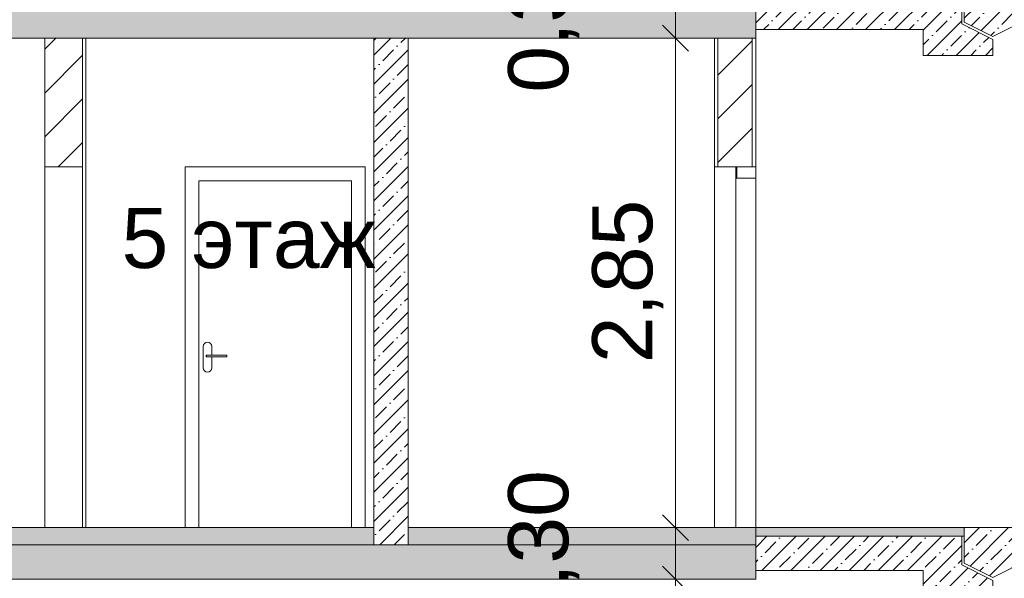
# Model space of a CAD drawing. Header units: millimetres. Extents: x -7244646 to -5701154, y 5723682 to 6071635.
# Tile 76 of 256: x -6395885 to -6390149, y 5756164 to 5759417. Entities that reach past the tile are written whole.
import ezdxf

# ---------------------------------------------------------------- set-up
doc = ezdxf.new("R2010")
doc.units = ezdxf.units.MM
doc.header["$MEASUREMENT"] = 0
doc.set_wipeout_variables(frame=1)
doc.linetypes.add('Wipeout_Contour', pattern=[1000, 0, -1000])
for name, color, linetype, lineweight in [('0_Ном._пера__1', 7, 'Continuous', 0), ('0_Ном._пера__120', 7, 'Continuous', 0), ('0_Ном._пера__141', 7, 'Continuous', 5), ('0_Ном._пера__18', 9, 'Continuous', 5), ('0_Ном._пера__21', 7, 'Continuous', 5), ('АР-вертикальная связь - Лестница.АР_Ном._пера__1', 7, 'Continuous', 0), ('АР-Чертеж-Размеры.АР_Ном._пера__1', 7, 'Continuous', 0), ('АР-Чертеж-Размеры.АР_Ном._пера__120', 7, 'Continuous', 0), ('АР-Чертеж-Размеры.АР_Ном._пера__141', 7, 'Continuous', 5)]:
    doc.layers.add(name, color=color, linetype=linetype, lineweight=lineweight)
doc.layers.add('АР-Чертеж-Размеры.АР', color=7, linetype='Continuous')
doc.styles.add('РЎР“Р•РќР•Р\xa0Р\x98Р\xa0_РЎРўР\x98Р›Р¬_2', font='arial.ttf')
doc.dimstyles.new('СГЕНЕРИР_СТИЛЬ__1', dxfattribs={"dimtxt": 500, "dimasz": 237.5, "dimexe": 0.18, "dimexo": 43263.067461, "dimgap": 0, "dimtad": 1, "dimlfac": 0.001, "dimzin": 0, "dimdsep": 46, "dimtxsty": 'РЎР“Р•РќР•Р\xa0Р\x98Р\xa0_РЎРўР\x98Р›Р¬_2', "dimblk": 'ARROWHEAD_6', "dimblk1": 'ARROWHEAD_6', "dimblk2": 'ARROWHEAD_6', "dimcen": 0.09, "dimclrd": 7, "dimclre": 7, "dimclrt": 7, "dimadec": 0, "dimazin": 0, "dimtfac": 1, "dimtdec": 4, "dimtmove": 2, "dimatfit": 3, "dimfxl": 1, "dimtolj": 1, "dimtzin": 0, "dimarcsym": 0})
doc.dimstyles.new('СГЕНЕРИР_СТИЛЬ__8', dxfattribs={"dimtxt": 350, "dimasz": 142.5, "dimexe": 0.18, "dimexo": 0.0625, "dimgap": 0, "dimtad": 1, "dimlfac": 0.001, "dimzin": 0, "dimdsep": 46, "dimtxsty": 'РЎР“Р•РќР•Р\xa0Р\x98Р\xa0_РЎРўР\x98Р›Р¬_2', "dimblk": 'ARROWHEAD_6', "dimblk1": 'ARROWHEAD_6', "dimblk2": 'ARROWHEAD_6', "dimcen": 0.09, "dimse1": 1, "dimse2": 1, "dimclrd": 7, "dimclre": 7, "dimclrt": 7, "dimadec": 0, "dimazin": 0, "dimtfac": 1, "dimtdec": 4, "dimtmove": 0, "dimatfit": 3, "dimfxl": 1, "dimtolj": 1, "dimtzin": 0, "dimarcsym": 0})
pattern_1 = [(45, (-7387333.12, 5739809.18), (-84.852814, 84.852814), []), (45, (-7387375.54, 5739851.61), (-84.852814, 84.852814), [90, -30, 0, -30])]
pattern_2 = [(45, (-7387333.12, 5739809.18), (-127.279217, 127.279217), [])]

# ---------------------------------------------------------------- blocks, each defined once
blk = doc.blocks.new('*D52', base_point=(-7387333.1, 5739809.2))
at = {"layer": 'АР-Чертеж-Размеры.АР_Ном._пера__1', "color": 7, "linetype": 'Continuous', "lineweight": 0, "transparency": 16777216}
for p, q in [((-6411439.3, 5858499.2), (-6411439.3, 5858686.7)), ((-6411314.3, 5858374.2), (-6411564.3, 5858624.2)), ((-6388218.7, 5858499.2), (-6411673.7, 5858499.2)), ((-6411439.3, 5738589.2), (-6411439.3, 5858499.2)), ((-6411564.3, 5738714.2), (-6411314.3, 5738464.2)), ((-6411204.9, 5738589.2), (-6411673.7, 5738589.2)), ((-6411439.3, 5738401.7), (-6411439.3, 5738589.2))]:
    blk.add_line(p, q, dxfattribs=at)
at = {"layer": 'АР-Чертеж-Размеры.АР_Ном._пера__1', "color": 7, "lineweight": 0, "transparency": 16777216, "insert": (-6411889.3, 5853972.3), "char_height": 500, "attachment_point": 7, "rotation": 90, "style": 'РЎР“Р•РќР•Р\xa0Р\x98Р\xa0_РЎРўР\x98Р›Р¬_2'}
blk.add_mtext('\\A1;{\\pql;\\fArial|b0|i0|c204|p0;\\W1.000000;119,91}', dxfattribs=at)
blk = doc.blocks.new('ARROWHEAD_6')
at = {"color": 0, "linetype": 'Continuous', "lineweight": 0}
for p, q in [((-0.5, -0.5), (0.5, 0.5)), ((0, 0), (-1, 0))]:
    blk.add_line(p, q, dxfattribs=at)
blk = doc.blocks.new('*D613', base_point=(-7387333.1, 5739809.2))
at = {"layer": 'АР-Чертеж-Размеры.АР_Ном._пера__1', "color": 7, "linetype": 'Continuous', "lineweight": 0, "transparency": 16777216}
for p, q in [((-6391924, 5756159.2), (-6392205.2, 5756159.2)), ((-6392064.6, 5753309.2), (-6392064.6, 5756159.2)), ((-6391924, 5753309.2), (-6392205.2, 5753309.2))]:
    blk.add_line(p, q, dxfattribs=at)
at = {"layer": 'АР-Чертеж-Размеры.АР_Ном._пера__141', "color": 7, "linetype": 'Continuous', "lineweight": 5, "transparency": 16777216}
for p, q in [((-6392139.6, 5756234.2), (-6391989.6, 5756084.2)), ((-6392139.6, 5753384.2), (-6391989.6, 5753234.2))]:
    blk.add_line(p, q, dxfattribs=at)
at = {"layer": 'АР-Чертеж-Размеры.АР_Ном._пера__120', "color": 7, "lineweight": 0, "transparency": 16777216, "char_height": 350, "attachment_point": 7, "rotation": 90, "style": 'РЎР“Р•РќР•Р\xa0Р\x98Р\xa0_РЎРўР\x98Р›Р¬_2'}
for s, insert in [('\\A1;{\\pql;\\fArial|b0|i0|c204|p0;\\W1.000000;0,30}', (-6392624.6, 5755842.1)), ('\\A1;{\\pql;\\fArial|b0|i0|c204|p0;\\W1.000000;2,85}', (-6392134.6, 5754267.1))]:
    blk.add_mtext(s, dxfattribs=dict(at, insert=insert))
blk = doc.blocks.new('*D614', base_point=(-7387333.1, 5739809.2))
at = {"layer": 'АР-Чертеж-Размеры.АР_Ном._пера__1', "color": 7, "linetype": 'Continuous', "lineweight": 0, "transparency": 16777216}
for p, q in [((-6391924, 5756459.2), (-6392205.2, 5756459.2)), ((-6392064.6, 5756159.2), (-6392064.6, 5756459.2)), ((-6391924, 5756159.2), (-6392205.2, 5756159.2))]:
    blk.add_line(p, q, dxfattribs=at)
at = {"layer": 'АР-Чертеж-Размеры.АР_Ном._пера__141', "color": 7, "linetype": 'Continuous', "lineweight": 5, "transparency": 16777216}
for p, q in [((-6392139.6, 5756534.2), (-6391989.6, 5756384.2)), ((-6392139.6, 5756234.2), (-6391989.6, 5756084.2))]:
    blk.add_line(p, q, dxfattribs=at)
blk = doc.blocks.new('*D615', base_point=(-7387333.1, 5739809.2))
at = {"layer": 'АР-Чертеж-Размеры.АР_Ном._пера__1', "color": 7, "linetype": 'Continuous', "lineweight": 0, "transparency": 16777216}
for p, q in [((-6391924, 5759309.2), (-6392205.2, 5759309.2)), ((-6392064.6, 5756459.2), (-6392064.6, 5759309.2)), ((-6391924, 5756459.2), (-6392205.2, 5756459.2))]:
    blk.add_line(p, q, dxfattribs=at)
at = {"layer": 'АР-Чертеж-Размеры.АР_Ном._пера__141', "color": 7, "linetype": 'Continuous', "lineweight": 5, "transparency": 16777216}
for p, q in [((-6392139.6, 5759384.2), (-6391989.6, 5759234.2)), ((-6392139.6, 5756534.2), (-6391989.6, 5756384.2))]:
    blk.add_line(p, q, dxfattribs=at)
at = {"layer": 'АР-Чертеж-Размеры.АР_Ном._пера__120', "color": 7, "lineweight": 0, "transparency": 16777216, "char_height": 350, "attachment_point": 7, "rotation": 90, "style": 'РЎР“Р•РќР•Р\xa0Р\x98Р\xa0_РЎРўР\x98Р›Р¬_2'}
for s, insert in [('\\A1;{\\pql;\\fArial|b0|i0|c204|p0;\\W1.000000;0,30}', (-6392624.6, 5758992.1)), ('\\A1;{\\pql;\\fArial|b0|i0|c204|p0;\\W1.000000;2,85}', (-6392134.6, 5757417.1))]:
    blk.add_mtext(s, dxfattribs=dict(at, insert=insert))
blk = doc.blocks.new('*D616', base_point=(-7387333.1, 5739809.2))
at = {"layer": 'АР-Чертеж-Размеры.АР_Ном._пера__1', "color": 7, "linetype": 'Continuous', "lineweight": 0, "transparency": 16777216}
for p, q in [((-6391924, 5759609.2), (-6392205.2, 5759609.2)), ((-6392064.6, 5759309.2), (-6392064.6, 5759609.2)), ((-6391924, 5759309.2), (-6392205.2, 5759309.2))]:
    blk.add_line(p, q, dxfattribs=at)
at = {"layer": 'АР-Чертеж-Размеры.АР_Ном._пера__141', "color": 7, "linetype": 'Continuous', "lineweight": 5, "transparency": 16777216}
for p, q in [((-6392139.6, 5759684.2), (-6391989.6, 5759534.2)), ((-6392139.6, 5759384.2), (-6391989.6, 5759234.2))]:
    blk.add_line(p, q, dxfattribs=at)

msp = doc.modelspace()

# ---------------------------------------------------------------- hatches: boundary and pattern name
at = {"layer": '0_Ном._пера__1', "linetype": 'Continuous', "lineweight": 0}
h = msp.add_hatch(dxfattribs=at)
h.set_pattern_fill('ЖЕЛЕЗОБЕТОН__PROJECT__0003', style=0, pattern_type=2)
h.set_pattern_definition(pattern_1)
h.paths.add_polyline_path([(-6391597.134, 5759309.18), (-6391597.134, 5759509.18), (-6401810.577, 5759509.18), (-6401810.577, 5759309.18)])
h = msp.add_hatch(dxfattribs=at)
h.set_pattern_fill('БЛОКИ_БЕТОННЫЕ_ЭФФЕКТИВН_7A', style=0, pattern_type=2)
h.set_pattern_definition(pattern_2)
h.paths.add_polyline_path([(-6395739.217, 5759309.18), (-6395739.217, 5758559.18), (-6395519.213, 5758559.18), (-6395519.213, 5759309.18)])
h = msp.add_hatch(dxfattribs=at)
h.set_pattern_fill('ЖЕЛЕЗОБЕТОН__PROJECT__0003', style=0, pattern_type=2)
h.set_pattern_definition(pattern_1)
h.paths.add_polyline_path([(-6393621.764, 5759309.18), (-6393821.764, 5759309.18), (-6393821.764, 5756359.18), (-6393621.764, 5756359.18)])
h = msp.add_hatch(dxfattribs=at)
h.set_pattern_fill('БЛОКИ_БЕТОННЫЕ_ЭФФЕКТИВН_7A', style=0, pattern_type=2)
h.set_pattern_definition(pattern_2)
h.paths.add_polyline_path([(-6391817.134, 5758559.18), (-6391617.134, 5758559.18), (-6391617.134, 5759309.18), (-6391817.134, 5759309.18)])
at = {"layer": '0_Ном._пера__1', "linetype": 'Continuous', "lineweight": 0, "true_color": 0x000000}
for points in [[(-6393821.764, 5756459.18), (-6396938.666, 5756459.18), (-6396938.666, 5756359.18), (-6393821.764, 5756359.18)], [(-6391597.134, 5756359.18), (-6391597.134, 5756459.18), (-6393621.764, 5756459.18), (-6393621.764, 5756359.18)]]:
    msp.add_hatch(color=18, dxfattribs=at).paths.add_polyline_path(points)
at = {"layer": '0_Ном._пера__1', "linetype": 'Continuous', "lineweight": 0}
h = msp.add_hatch(dxfattribs=at)
h.set_pattern_fill('ЖЕЛЕЗОБЕТОН__PROJECT__0003', style=0, pattern_type=2)
h.set_pattern_definition(pattern_1)
h.paths.add_polyline_path([(-6391597.134, 5756159.18), (-6391597.134, 5756359.18), (-6401810.577, 5756359.18), (-6401810.577, 5756159.18)])
at = {"layer": '0_Ном._пера__18', "linetype": 'Continuous', "lineweight": 5}
msp.add_hatch(color=9, dxfattribs=at).paths.add_polyline_path([(-6391597.134, 5756459.18), (-6391597.134, 5756409.18), (-6390382.137, 5756409.18), (-6390382.137, 5756459.18)])
at = {"layer": 'АР-вертикальная связь - Лестница.АР_Ном._пера__1', "linetype": 'Continuous', "lineweight": 0}
h = msp.add_hatch(dxfattribs=at)
h.set_pattern_fill('ЖЕЛЕЗОБЕТОН__PROJECT__0003', style=0, pattern_type=2)
h.set_pattern_definition(pattern_1)
h.paths.add_polyline_path([(-6390382.137, 5759609.18), (-6390382.137, 5759402.344), (-6390215.366, 5759318.959), (-6390088.539, 5759382.372), (-6386782.137, 5761035.573), (-6386782.137, 5761259.18), (-6386807.137, 5761259.18), (-6387082.137, 5761259.18), (-6387082.137, 5761109.18), (-6387382.137, 5761109.18), (-6387382.137, 5760959.18), (-6387682.137, 5760959.18), (-6387682.137, 5760809.18), (-6387982.137, 5760809.18), (-6387982.137, 5760659.18), (-6388282.137, 5760659.18), (-6388282.137, 5760509.18), (-6388582.137, 5760509.18), (-6388582.137, 5760359.18), (-6388882.137, 5760359.18), (-6388882.858, 5760209.18), (-6389182.137, 5760209.18), (-6389182.137, 5760059.18), (-6389482.137, 5760059.18), (-6389482.137, 5759909.18), (-6389782.137, 5759909.18), (-6389782.137, 5759759.18), (-6390082.137, 5759759.18), (-6390082.137, 5759609.18)])
h = msp.add_hatch(dxfattribs=at)
h.set_pattern_fill('ЖЕЛЕЗОБЕТОН__PROJECT__0003', style=0, pattern_type=2)
h.set_pattern_definition(pattern_1)
h.paths.add_polyline_path([(-6390215.366, 5759302.188), (-6390397.137, 5759393.073), (-6390397.137, 5759559.18), (-6391597.134, 5759559.18), (-6391597.134, 5759359.18), (-6390622.137, 5759359.18), (-6390622.137, 5759209.18), (-6390215.366, 5759209.18)])
h = msp.add_hatch(dxfattribs=at)
h.set_pattern_fill('ЖЕЛЕЗОБЕТОН__PROJECT__0003', style=0, pattern_type=2)
h.set_pattern_definition(pattern_1)
h.paths.add_polyline_path([(-6390382.137, 5756459.18), (-6390382.137, 5756252.344), (-6390215.366, 5756168.959), (-6390088.539, 5756232.372), (-6386782.137, 5757885.573), (-6386782.137, 5758109.18), (-6386807.137, 5758109.18), (-6387082.137, 5758109.18), (-6387082.137, 5757959.18), (-6387382.137, 5757959.18), (-6387382.137, 5757809.18), (-6387682.137, 5757809.18), (-6387682.137, 5757659.18), (-6387982.137, 5757659.18), (-6387982.137, 5757509.18), (-6388282.137, 5757509.18), (-6388282.137, 5757359.18), (-6388582.137, 5757359.18), (-6388582.137, 5757209.18), (-6388882.137, 5757209.18), (-6388882.858, 5757059.18), (-6389182.137, 5757059.18), (-6389182.137, 5756909.18), (-6389482.137, 5756909.18), (-6389482.137, 5756759.18), (-6389782.137, 5756759.18), (-6389782.137, 5756609.18), (-6390082.137, 5756609.18), (-6390082.137, 5756459.18)])
h = msp.add_hatch(dxfattribs=at)
h.set_pattern_fill('ЖЕЛЕЗОБЕТОН__PROJECT__0003', style=0, pattern_type=2)
h.set_pattern_definition(pattern_1)
h.paths.add_polyline_path([(-6390215.366, 5756152.188), (-6390397.137, 5756243.073), (-6390397.137, 5756409.18), (-6391597.134, 5756409.18), (-6391597.134, 5756209.18), (-6390622.137, 5756209.18), (-6390622.137, 5756059.18), (-6390215.366, 5756059.18)])

# ---------------------------------------------------------------- linework, layer by layer
at = {"layer": '0_Ном._пера__1', "color": 7, "linetype": 'Continuous', "lineweight": 0}
for p, q in [((-6395739.217, 5759309.18), (-6395739.218, 5756459.18)), ((-6395519.213, 5759309.18), (-6395519.213, 5756459.18)), ((-6395499.213, 5759309.18), (-6395499.213, 5756459.18)), ((-6391837.134, 5759309.18), (-6391837.134, 5758559.18)), ((-6391597.134, 5759309.18), (-6391597.134, 5758559.18)), ((-6394921.767, 5758559.18), (-6393871.767, 5758559.18)), ((-6394921.767, 5756459.18), (-6394921.767, 5758559.18)), ((-6393871.767, 5758559.18), (-6393871.767, 5756459.18)), ((-6391837.134, 5756459.18), (-6391837.134, 5758559.18)), ((-6391817.134, 5758559.18), (-6391837.134, 5758559.18)), ((-6391707.134, 5758559.18), (-6391817.134, 5758559.18)), ((-6391707.134, 5758559.18), (-6391707.134, 5758494.18)), ((-6394841.767, 5758479.18), (-6393951.767, 5758479.18)), ((-6393951.767, 5758479.18), (-6393951.767, 5756459.18)), ((-6391597.134, 5756459.18), (-6393621.764, 5756459.18))]:
    msp.add_line(p, q, dxfattribs=at)
at = {"layer": '0_Ном._пера__1', "color": 7, "linetype": 'Continuous', "lineweight": 0, "flags": 128}
for points in [[(-6395519.213, 5759309.18), (-6395519.213, 5758559.18)], [(-6391712.134, 5758494.18), (-6391712.134, 5758559.18), (-6391712.134, 5756459.18)], [(-6391597.134, 5758559.18), (-6391617.134, 5758559.18), (-6391707.134, 5758559.18)], [(-6391597.134, 5758559.18), (-6391597.134, 5758494.18), (-6391597.134, 5758559.18), (-6391597.134, 5756459.18)], [(-6391597.134, 5758494.18), (-6391707.134, 5758494.18), (-6391712.134, 5758494.18)]]:
    msp.add_lwpolyline(points, dxfattribs=at)
msp.add_lwpolyline([(-6391597.134, 5756459.18), (-6391597.134, 5756409.18), (-6390382.137, 5756409.18), (-6390382.137, 5756459.18)], close=True, dxfattribs=at)
at = {"layer": '0_Ном._пера__120', "color": 7, "linetype": 'Continuous', "lineweight": 0}
for points in [[(-6386782.137, 5761035.573), (-6390215.366, 5759318.959), (-6390382.137, 5759402.344), (-6390382.137, 5759609.18), (-6390082.137, 5759609.18)], [(-6386782.137, 5757885.573), (-6390215.366, 5756168.959), (-6390382.137, 5756252.344), (-6390382.137, 5756459.18), (-6390082.137, 5756459.18)]]:
    msp.add_lwpolyline(points, dxfattribs=at)
for points in [[(-6391597.134, 5759559.18), (-6390397.137, 5759559.18), (-6390397.137, 5759393.073), (-6390215.366, 5759302.188), (-6390215.366, 5759209.18), (-6390622.137, 5759209.18), (-6390622.137, 5759359.18), (-6391597.134, 5759359.18)], [(-6391597.134, 5756459.18), (-6390382.137, 5756459.18), (-6390382.137, 5756409.18), (-6391597.134, 5756409.18)], [(-6391597.134, 5756409.18), (-6390397.137, 5756409.18), (-6390397.137, 5756243.073), (-6390215.366, 5756152.188), (-6390215.366, 5756059.18), (-6390622.137, 5756059.18), (-6390622.137, 5756209.18), (-6391597.134, 5756209.18)]]:
    msp.add_lwpolyline(points, close=True, dxfattribs=at)
at = {"layer": '0_Ном._пера__120', "color": 7, "linetype": 'Continuous', "lineweight": 0, "flags": 128}
for points in [[(-6393821.764, 5756459.18), (-6396938.666, 5756459.18), (-6396938.666, 5756359.18), (-6393821.764, 5756359.18)], [(-6391597.134, 5756359.18), (-6391597.134, 5756459.18), (-6393621.764, 5756459.18), (-6393621.764, 5756359.18)]]:
    msp.add_lwpolyline(points, close=True, dxfattribs=at)
at = {"layer": '0_Ном._пера__141', "color": 7, "linetype": 'Continuous', "lineweight": 5, "flags": 128}
for points in [[(-6395739.217, 5759309.18), (-6395739.217, 5758559.18), (-6395519.213, 5758559.18), (-6395519.213, 5759309.18)], [(-6391817.134, 5758559.18), (-6391617.134, 5758559.18), (-6391617.134, 5759309.18), (-6391817.134, 5759309.18)]]:
    msp.add_lwpolyline(points, close=True, dxfattribs=at)
at = {"layer": '0_Ном._пера__21', "color": 7, "linetype": 'Continuous', "lineweight": 5}
for p, q in [((-6393821.764, 5759309.18), (-6393821.764, 5756374.18)), ((-6393621.764, 5759309.18), (-6393621.764, 5756374.18))]:
    msp.add_line(p, q, dxfattribs=at)
at = {"layer": '0_Ном._пера__21', "color": 7, "linetype": 'Continuous', "lineweight": 5, "flags": 128}
for points in [[(-6391597.134, 5759309.18), (-6391597.134, 5759509.18), (-6401810.577, 5759509.18), (-6401810.577, 5759309.18)], [(-6393621.764, 5759309.18), (-6393821.764, 5759309.18), (-6393821.764, 5756359.18), (-6393621.764, 5756359.18)], [(-6391597.134, 5756159.18), (-6391597.134, 5756359.18), (-6401810.577, 5756359.18), (-6401810.577, 5756159.18)]]:
    msp.add_lwpolyline(points, close=True, dxfattribs=at)

# ---------------------------------------------------------------- texts
at = {"layer": '0_Ном._пера__1', "color": 7, "linetype": 'Continuous', "lineweight": 0, "insert": (-6394551.503, 5758143.457), "char_height": 350, "attachment_point": 5, "style": 'РЎР“Р•РќР•Р\xa0Р\x98Р\xa0_РЎРўР\x98Р›Р¬_2'}
msp.add_mtext('\\A1;{\\pqc;\\fArial|b0|i0|c204|p0;\\W1.000000;5\\fArial|b0|i0|c204|p0;\\W1.000000; этаж}', dxfattribs=at)

# ---------------------------------------------------------------- dimensions: what is measured, and where the dimension line sits
at = {"layer": 'АР-Чертеж-Размеры.АР', "color": 7, "linetype": 'Continuous', "lineweight": 0}
for base, p1, p2, dimstyle, picture, middle in [((-6411439.299, 5858499.18), (-6410669.971, 5738589.18), (-6383892.346, 5858499.18), 'СГЕНЕРИР_СТИЛЬ__1', '*D52', (-6412139.299, 5855000.125)), ((-6392064.581, 5759309.18), (-6392236.847, 5756459.18), (-6392363.323, 5759309.18), 'СГЕНЕРИР_СТИЛЬ__8', '*D615', (-6392309.581, 5757870.173)), ((-6392064.581, 5759609.18), (-6392363.323, 5759309.18), (-6392307.601, 5759609.18), 'СГЕНЕРИР_СТИЛЬ__8', '*D616', (-6392799.581, 5759445.173)), ((-6392064.581, 5756159.18), (-6392168.532, 5753309.18), (-6392212.081, 5756159.18), 'СГЕНЕРИР_СТИЛЬ__8', '*D613', (-6392309.581, 5754720.173)), ((-6392064.581, 5756459.18), (-6392212.081, 5756159.18), (-6392236.847, 5756459.18), 'СГЕНЕРИР_СТИЛЬ__8', '*D614', (-6392799.581, 5756295.173))]:
    dim = msp.add_linear_dim(base=base, p1=p1, p2=p2, angle=90, dimstyle=dimstyle, dxfattribs=at)
    dim.commit()
    dim.dimension.update_dxf_attribs({"geometry": picture, "text_midpoint": middle, "dimtype": 160, "text_rotation": 90})

# ---------------------------------------------------------------- next in the draw order: wipeouts: each hides what was drawn before it
at = {"color": 254, "linetype": 'Wipeout_Contour', "lineweight": 0, "ltscale": 206513842.0315336}
msp.add_wipeout([(-6394816.767, 5757389.18), (-6394814.864, 5757379.613), (-6394809.445, 5757371.502), (-6394801.334, 5757366.083), (-6394791.767, 5757364.18), (-6394782.2, 5757366.083), (-6394774.09, 5757371.502), (-6394768.67, 5757379.613), (-6394766.767, 5757389.18), (-6394766.767, 5757454.18), (-6394786.267, 5757454.18), (-6394799.267, 5757454.18), (-6394799.267, 5757464.18), (-6394786.267, 5757464.18), (-6394766.767, 5757464.18), (-6394766.767, 5757514.18), (-6394768.67, 5757523.747), (-6394774.09, 5757531.858), (-6394782.2, 5757537.277), (-6394791.767, 5757539.18), (-6394801.334, 5757537.277), (-6394809.445, 5757531.858), (-6394814.864, 5757523.747), (-6394816.767, 5757514.18)], dxfattribs=at)

# ---------------------------------------------------------------- next in the draw order: linework, layer by layer
at = {"layer": '0_Ном._пера__1', "color": 7, "linetype": 'Continuous', "lineweight": 0}
for p, q in [((-6394841.767, 5756459.18), (-6394841.767, 5758479.18)), ((-6394814.864, 5757523.747), (-6394816.767, 5757514.18)), ((-6394809.445, 5757531.858), (-6394814.864, 5757523.747)), ((-6394801.334, 5757537.277), (-6394809.445, 5757531.858)), ((-6394791.767, 5757539.18), (-6394801.334, 5757537.277)), ((-6394782.2, 5757537.277), (-6394791.767, 5757539.18)), ((-6394774.09, 5757531.858), (-6394782.2, 5757537.277)), ((-6394768.67, 5757523.747), (-6394774.09, 5757531.858)), ((-6394766.767, 5757514.18), (-6394768.67, 5757523.747)), ((-6394816.767, 5757389.18), (-6394814.864, 5757379.613)), ((-6394768.67, 5757379.613), (-6394766.767, 5757389.18)), ((-6394814.864, 5757379.613), (-6394809.445, 5757371.502)), ((-6394809.445, 5757371.502), (-6394801.334, 5757366.083)), ((-6394801.334, 5757366.083), (-6394791.767, 5757364.18)), ((-6394791.767, 5757364.18), (-6394782.2, 5757366.083)), ((-6394782.2, 5757366.083), (-6394774.09, 5757371.502)), ((-6394774.09, 5757371.502), (-6394768.67, 5757379.613))]:
    msp.add_line(p, q, dxfattribs=at)

# ---------------------------------------------------------------- next in the draw order: wipeouts: each hides what was drawn before it
at = {"color": 254, "linetype": 'Wipeout_Contour', "lineweight": 0, "ltscale": 34418818.89313345}
msp.add_wipeout([(-6394679.267, 5757464.18), (-6394786.267, 5757464.18), (-6394786.267, 5757454.18), (-6394679.267, 5757454.18)], dxfattribs=at)

# ---------------------------------------------------------------- next in the draw order: linework, layer by layer
at = {"layer": '0_Ном._пера__1', "color": 7, "linetype": 'Continuous', "lineweight": 0}
msp.add_line((-6394679.267, 5757464.18), (-6394679.267, 5757454.18), dxfattribs=at)

# ---------------------------------------------------------------- next in the draw order: wipeouts: each hides what was drawn before it
at = {"color": 254, "linetype": 'Wipeout_Contour', "lineweight": 0, "ltscale": 34418985.32524513}
msp.add_wipeout([(-6394786.267, 5757464.18), (-6394791.242, 5757464.18), (-6394791.242, 5757454.18), (-6394786.267, 5757454.18)], dxfattribs=at)

# ---------------------------------------------------------------- next in the draw order: wipeouts: each hides what was drawn before it
at = {"color": 254, "linetype": 'Wipeout_Contour', "lineweight": 0, "ltscale": 34418998.98828302}
msp.add_wipeout([(-6394791.242, 5757464.18), (-6394795.459, 5757464.18), (-6394795.459, 5757454.18), (-6394791.242, 5757454.18)], dxfattribs=at)

# ---------------------------------------------------------------- next in the draw order: linework, layer by layer
at = {"layer": '0_Ном._пера__1', "color": 7, "linetype": 'Continuous', "lineweight": 0}
for p, q in [((-6394766.767, 5757464.18), (-6394766.767, 5757514.18)), ((-6394766.767, 5757389.18), (-6394766.767, 5757454.18))]:
    msp.add_line(p, q, dxfattribs=at)

# ---------------------------------------------------------------- next in the draw order: wipeouts: each hides what was drawn before it
at = {"color": 254, "linetype": 'Wipeout_Contour', "lineweight": 0, "ltscale": 34419009.4455471}
msp.add_wipeout([(-6394795.459, 5757464.18), (-6394798.278, 5757464.18), (-6394798.278, 5757454.18), (-6394795.459, 5757454.18)], dxfattribs=at)

# ---------------------------------------------------------------- next in the draw order: wipeouts: each hides what was drawn before it
at = {"color": 254, "linetype": 'Wipeout_Contour', "lineweight": 0, "ltscale": 34419015.10501105}
msp.add_wipeout([(-6394798.278, 5757464.18), (-6394799.267, 5757464.18), (-6394799.267, 5757454.18), (-6394798.278, 5757454.18)], dxfattribs=at)

# ---------------------------------------------------------------- next in the draw order: linework, layer by layer
at = {"layer": '0_Ном._пера__1', "color": 7, "linetype": 'Continuous', "lineweight": 0}
for p, q in [((-6394816.767, 5757514.18), (-6394816.767, 5757389.18)), ((-6394798.278, 5757464.18), (-6394799.267, 5757464.18)), ((-6394799.267, 5757464.18), (-6394799.267, 5757454.18)), ((-6394798.278, 5757454.18), (-6394799.267, 5757454.18)), ((-6394795.459, 5757464.18), (-6394798.278, 5757464.18)), ((-6394795.459, 5757454.18), (-6394798.278, 5757454.18)), ((-6394791.242, 5757464.18), (-6394795.459, 5757464.18)), ((-6394791.242, 5757454.18), (-6394795.459, 5757454.18)), ((-6394786.267, 5757464.18), (-6394791.242, 5757464.18)), ((-6394786.267, 5757454.18), (-6394791.242, 5757454.18)), ((-6394679.267, 5757464.18), (-6394786.267, 5757464.18)), ((-6394679.267, 5757454.18), (-6394786.267, 5757454.18))]:
    msp.add_line(p, q, dxfattribs=at)

doc.saveas('drawing.dxf')
